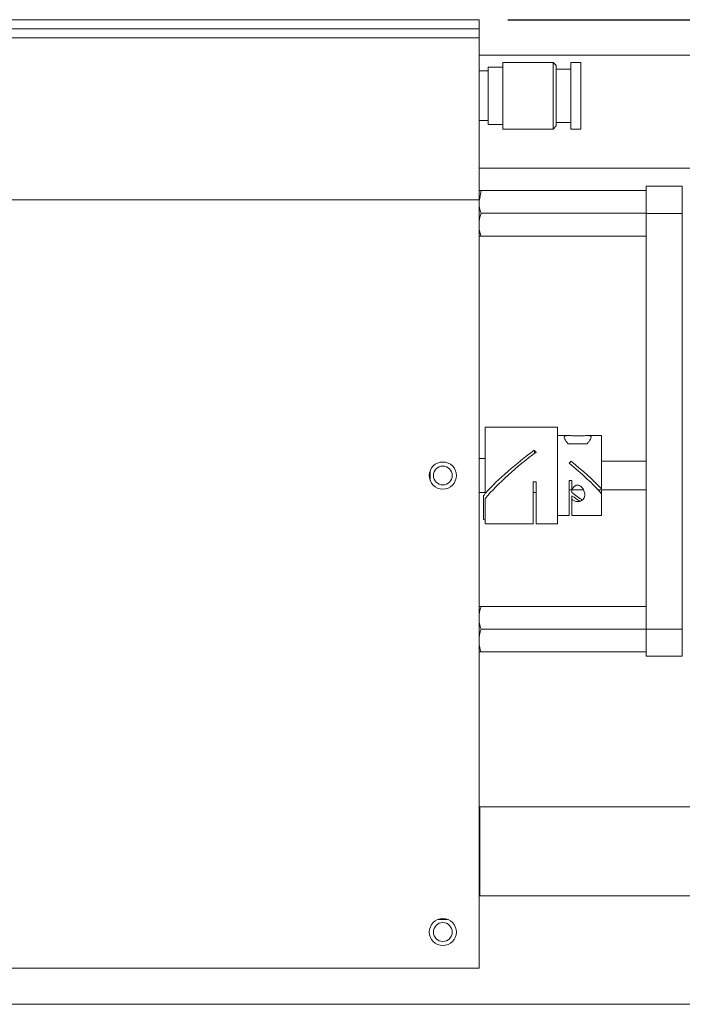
# Model space of a CAD drawing. Header units: inches. Extents: x 0.5 to 10.5, y 0.2 to 8.2.
# Tile 3 of 50: x 3.6 to 4.7, y 1.9 to 3.6. Entities that reach past the tile are written whole.
import ezdxf

# ---------------------------------------------------------------- set-up
doc = ezdxf.new("R2010")
doc.units = ezdxf.units.IN
doc.header["$MEASUREMENT"] = 0
doc.layers.add('SLD-0', color=7, linetype='Continuous')
doc.styles.add('SLDTEXTSTYLE3', font='TXT', dxfattribs={"width": 0.75})
doc.dimstyles.new('SLDDIMSTYLE0', dxfattribs={"dimtxt": 0.125, "dimasz": 0.13, "dimexe": 0, "dimexo": 0.0625, "dimgap": 0.03125, "dimtad": 0, "dimtih": 1, "dimtoh": 1, "dimlfac": 4, "dimrnd": 1e-09, "dimzin": 12, "dimdsep": 46, "dimtxsty": 'SLDTEXTSTYLE3', "dimsah": 1, "dimcen": 0.09, "dimadec": 0, "dimazin": 3, "dimtfac": 1, "dimtofl": 0, "dimtmove": 0, "dimatfit": 3, "dimfxl": 1, "dimfrac": 2, "dimtolj": 1, "dimtzin": 12, "dimarcsym": 0})

# ---------------------------------------------------------------- blocks, each defined once
blk = doc.blocks.new('_D_1')
at = {"layer": 'SLD-0'}
for p, q in [((4.4253, 3.6247), (6.227, 3.6247)), ((6.102, 3.6247), (6.102, 3.0055)), ((5.8163, 2.9801), (5.7909, 2.9801)), ((5.7909, 2.9801), (5.7909, 2.7817)), ((6.3877, 2.9801), (6.4131, 2.9801)), ((6.4131, 2.9801), (6.4131, 2.7817)), ((5.7909, 2.7817), (5.8163, 2.7817)), ((6.4131, 2.7817), (6.3877, 2.7817)), ((6.102, 1.9229), (6.102, 2.5946)), ((5.1741, 1.9229), (6.227, 1.9229))]:
    blk.add_line(p, q, dxfattribs=at)
for points in [[(6.102, 3.6247), (6.082, 3.4947), (6.122, 3.4947)], [(6.102, 1.9229), (6.122, 2.0529), (6.082, 2.0529)]]:
    blk.add_solid(points, dxfattribs=at)
at = {"layer": 'SLD-0', "char_height": 0.125, "attachment_point": 1, "style": 'SLDTEXTSTYLE3'}
for s, insert in [('172.90', (5.848, 2.9428, -0.0612)), ('6.81', (5.8896, 2.7558, -0.0612))]:
    blk.add_mtext(s, dxfattribs=dict(at, insert=insert))

msp = doc.modelspace()

# ---------------------------------------------------------------- linework, layer by layer
at = {"color": 7, "linetype": 'Continuous', "lineweight": 15}
for p, q in [((1.4628, 3.6247), (4.3753, 3.6247)), ((4.3753, 3.6091), (1.4628, 3.6091)), ((4.3753, 3.6247), (4.3753, 3.6091)), ((4.3753, 3.6091), (4.3753, 3.5934)), ((4.3753, 3.5934), (1.4628, 3.5934)), ((4.3753, 3.5934), (4.3753, 3.3134)), ((4.3753, 3.5634), (5.1253, 3.5634)), ((4.4163, 3.5429), (4.3913, 3.5429)), ((4.5032, 3.5508), (4.4163, 3.5508)), ((4.5088, 3.5453), (4.5032, 3.5508)), ((4.5032, 3.4356), (4.5032, 3.5508)), ((4.5088, 3.5453), (4.5088, 3.4411)), ((4.5513, 3.5507), (4.5338, 3.5507)), ((4.5338, 3.5507), (4.5338, 3.4932)), ((4.5513, 3.5507), (4.5513, 3.4932)), ((4.3913, 3.5362), (4.3753, 3.5362)), ((4.5338, 3.5394), (4.5088, 3.5394)), ((4.5338, 3.4932), (4.5338, 3.4357)), ((4.5513, 3.4932), (4.5513, 3.4357)), ((4.3753, 3.4502), (4.3913, 3.4502)), ((4.3913, 3.4434), (4.4163, 3.4434)), ((4.5032, 3.4356), (4.5088, 3.4411)), ((4.5088, 3.4469), (4.5338, 3.4469)), ((4.4163, 3.4356), (4.5032, 3.4356)), ((4.5338, 3.4357), (4.5513, 3.4357)), ((4.6641, 3.2899), (4.6641, 3.3369)), ((4.6641, 3.3369), (4.7266, 3.3369)), ((4.7266, 3.2899), (4.7266, 3.3369)), ((4.6641, 3.3294), (4.3788, 3.3294)), ((4.3753, 3.3134), (1.4628, 3.3134)), ((4.3753, 3.3134), (4.3753, 1.9853)), ((4.6641, 3.2901), (4.3788, 3.2901)), ((4.6641, 2.5714), (4.6641, 3.2899)), ((4.6641, 3.2899), (4.7266, 3.2899)), ((4.7266, 2.5714), (4.7266, 3.2899)), ((4.6641, 3.2507), (4.3788, 3.2507)), ((4.5112, 2.9206), (4.3862, 2.9206)), ((4.5112, 2.869), (4.5112, 2.9206)), ((4.5293, 2.9058), (4.5112, 2.9058)), ((4.587, 2.9058), (4.562, 2.9058)), ((4.3862, 2.8664), (4.3753, 2.8664)), ((4.5112, 2.7533), (4.5112, 2.869)), ((4.5343, 2.8615), (4.5339, 2.8615)), ((4.6641, 2.8615), (4.587, 2.8615)), ((4.4691, 2.7533), (4.4691, 2.8261)), ((4.5309, 2.8124), (4.5555, 2.8124)), ((4.5807, 2.8124), (4.6641, 2.8124)), ((4.3753, 2.8074), (4.3862, 2.8074)), ((4.4691, 2.8074), (4.474, 2.8074)), ((4.5112, 2.768), (4.5309, 2.768)), ((4.5358, 2.768), (4.587, 2.768)), ((4.3862, 2.7533), (4.4691, 2.7533)), ((4.474, 2.7533), (4.5112, 2.7533)), ((4.6641, 2.6107), (4.3788, 2.6107)), ((4.6641, 2.5713), (4.3788, 2.5713)), ((4.6641, 2.5244), (4.6641, 2.5714)), ((4.6641, 2.5714), (4.7266, 2.5714)), ((4.7266, 2.5244), (4.7266, 2.5714)), ((4.6641, 2.5319), (4.3788, 2.5319)), ((4.6641, 2.5244), (4.7266, 2.5244)), ((4.3753, 2.2642), (5.1253, 2.2642)), ((4.3753, 2.1104), (5.1241, 2.1104)), ((4.3753, 1.9853), (1.4628, 1.9853)), ((3.4423, 1.9229), (5.1241, 1.9229))]:
    msp.add_line(p, q, dxfattribs=at)
at = {"color": 144, "linetype": 'Continuous', "lineweight": 0}
for p, q in [((4.3913, 3.4434), (4.3913, 3.5429)), ((4.4163, 3.4356), (4.4163, 3.5508)), ((5.1253, 3.3682), (4.3753, 3.3682)), ((4.3788, 3.3294), (4.3759, 3.3131)), ((4.3862, 2.9206), (4.3862, 2.8064)), ((4.587, 2.8138), (4.587, 2.9058)), ((4.4709, 2.8806), (4.4709, 2.875)), ((4.5292, 2.8916), (4.531, 2.8916)), ((4.5603, 2.8916), (4.531, 2.8916)), ((4.5603, 2.8916), (4.5621, 2.8916)), ((4.2909, 2.8285), (4.2909, 2.8451)), ((4.4691, 2.8261), (4.474, 2.8261)), ((4.474, 2.8261), (4.474, 2.7533)), ((4.5309, 2.768), (4.5309, 2.828)), ((4.5358, 2.828), (4.5309, 2.828)), ((4.5358, 2.8129), (4.5358, 2.828)), ((4.5358, 2.8076), (4.5358, 2.8129)), ((4.587, 2.8124), (4.587, 2.8053)), ((4.3833, 2.7606), (4.3833, 2.8015)), ((4.3862, 2.7978), (4.3862, 2.7533)), ((4.5358, 2.7962), (4.5358, 2.8019)), ((4.5358, 2.7962), (4.5358, 2.768)), ((4.587, 2.768), (4.587, 2.8053)), ((4.3765, 2.1104), (4.3765, 2.2642)), ((4.3765, 2.2237), (4.3753, 2.2237)), ((4.3765, 2.1847), (4.3753, 2.1847)), ((4.3048, 2.0698), (4.3209, 2.0698))]:
    msp.add_line(p, q, dxfattribs=at)
at = {"color": 7, "linetype": 'Continuous', "lineweight": 15}
for centre in [(4.3128, 2.8368), (4.3128, 2.0478)]:
    msp.add_circle(centre, 0.0234, dxfattribs=at)
at = {"color": 144, "linetype": 'Continuous', "lineweight": 0}
for centre, radius in [((4.3128, 2.8369), 0.0162), ((4.3128, 2.0479), 0.0163)]:
    msp.add_circle(centre, radius, dxfattribs=at)
at = {"color": 7, "linetype": 'Continuous', "lineweight": 15}
msp.add_ellipse((4.4554, 2.8369), major_axis=(0.0984, 0.0814), ratio=0.19585, start_param=1.254323, end_param=2.17666, dxfattribs=at)
at = {"color": 144, "linetype": 'Continuous', "lineweight": 0}
for centre, major_axis, start_param, end_param in [((4.4631, 2.8369), (0.0984, 0.0814), 1.29979, 2.289636), ((4.4818, 2.8369), (-0.0683, 0.0826), 5.055279, 5.100746), ((4.5356, 2.8369), (0.0563, 0.068), 1.364364, 1.419167), ((4.5319, 2.8369), (0.0811, -0.067), 0.996121, 1.705345), ((4.5243, 2.8369), (0.0811, -0.067), 0.861852, 1.650542), ((4.5319, 2.8369), (0.0811, -0.067), 4.920476, 5.148657), ((4.5243, 2.8369), (0.0811, -0.067), 5.01417, 5.195183)]:
    msp.add_ellipse(centre, major_axis=major_axis, ratio=0.19585, start_param=start_param, end_param=end_param, dxfattribs=at)
for points, knots in [([(4.3753, 3.3294), (4.3753, 3.3294), (4.3756, 3.3294), (4.3769, 3.3294), (4.3777, 3.3294), (4.3788, 3.3294)], [0, 0, 0, 0, 0.5, 0.5, 1, 1, 1, 1]), ([(4.3753, 3.3098), (4.3753, 3.3064), (4.3756, 3.3031), (4.3769, 3.2965), (4.3777, 3.2933), (4.3788, 3.2901)], [0, 0, 0, 0, 0.5, 0.5, 1, 1, 1, 1]), ([(4.3753, 3.2704), (4.3753, 3.267), (4.3756, 3.2637), (4.3769, 3.2571), (4.3777, 3.2539), (4.3788, 3.2507)], [0, 0, 0, 0, 0.5, 0.5, 1, 1, 1, 1]), ([(4.3753, 3.2507), (4.3753, 3.2507), (4.3756, 3.2507), (4.3769, 3.2507), (4.3777, 3.2507), (4.3788, 3.2507)], [0, 0, 0, 0, 0.5, 0.5, 1, 1, 1, 1]), ([(4.5292, 2.8916), (4.528, 2.8931), (4.5269, 2.8945), (4.525, 2.8972), (4.5242, 2.8984), (4.5229, 2.9007), (4.5225, 2.9017), (4.5222, 2.9034), (4.5224, 2.9041), (4.5231, 2.9048), (4.5234, 2.9051), (4.5243, 2.9054), (4.5249, 2.9055), (4.5261, 2.9057), (4.5269, 2.9058), (4.5285, 2.9058), (4.5295, 2.9058), (4.5315, 2.9058), (4.5326, 2.9058), (4.535, 2.9057), (4.5362, 2.9057), (4.5388, 2.9056), (4.5401, 2.9055), (4.5428, 2.9055), (4.5442, 2.9055), (4.547, 2.9055), (4.5484, 2.9055), (4.5511, 2.9055), (4.5525, 2.9056), (4.5563, 2.9057), (4.5587, 2.9058), (4.5618, 2.9058), (4.5627, 2.9058), (4.5644, 2.9058), (4.5652, 2.9057), (4.5665, 2.9055), (4.567, 2.9054), (4.5679, 2.9051), (4.5682, 2.9049), (4.5688, 2.9043), (4.5689, 2.904), (4.5691, 2.9033), (4.5691, 2.903), (4.5689, 2.9017), (4.5685, 2.9007), (4.5672, 2.8985), (4.5664, 2.8972), (4.5645, 2.8946), (4.5634, 2.8931), (4.5621, 2.8916)], [0, 0, 0, 0, 0.0625, 0.0625, 0.125, 0.125, 0.1875, 0.1875, 0.25, 0.25, 0.28125, 0.28125, 0.3125, 0.3125, 0.34375, 0.34375, 0.375, 0.375, 0.40625, 0.40625, 0.4375, 0.4375, 0.46875, 0.46875, 0.5, 0.5, 0.53125, 0.53125, 0.5625, 0.5625, 0.625, 0.625, 0.65625, 0.65625, 0.6875, 0.6875, 0.71875, 0.71875, 0.75, 0.75, 0.78125, 0.78125, 0.8125, 0.8125, 0.875, 0.875, 0.9375, 0.9375, 1, 1, 1, 1]), ([(4.5358, 2.8129), (4.5364, 2.8139), (4.537, 2.8149), (4.5385, 2.8167), (4.5393, 2.8176), (4.5412, 2.819), (4.5423, 2.8196), (4.5446, 2.8203), (4.5459, 2.8204), (4.5483, 2.8199), (4.5494, 2.8194), (4.5514, 2.8181), (4.5523, 2.8173), (4.5539, 2.8156), (4.5545, 2.8146), (4.5557, 2.8126), (4.5562, 2.8116), (4.557, 2.8095), (4.5574, 2.8084), (4.5578, 2.8063), (4.558, 2.8052), (4.558, 2.8031), (4.5579, 2.8021), (4.5575, 2.8), (4.5572, 2.7991), (4.5563, 2.7972), (4.5557, 2.7963), (4.5543, 2.7948), (4.5534, 2.7941), (4.5515, 2.793), (4.5504, 2.7925), (4.5481, 2.7919), (4.5469, 2.7918), (4.5457, 2.7918)], [0, 0, 0, 0, 0.0625, 0.0625, 0.125, 0.125, 0.1875, 0.1875, 0.25, 0.25, 0.3125, 0.3125, 0.375, 0.375, 0.4375, 0.4375, 0.5, 0.5, 0.5625, 0.5625, 0.625, 0.625, 0.6875, 0.6875, 0.75, 0.75, 0.8125, 0.8125, 0.875, 0.875, 0.9375, 0.9375, 1, 1, 1, 1]), ([(4.5358, 2.7962), (4.5364, 2.7955), (4.537, 2.7949), (4.5384, 2.7938), (4.5392, 2.7933), (4.5417, 2.7922), (4.5437, 2.7918), (4.5457, 2.7918)], [0, 0, 0, 0, 0.25, 0.25, 0.5, 0.5, 1, 1, 1, 1]), ([(4.3753, 2.6107), (4.3753, 2.6107), (4.3756, 2.6107), (4.3769, 2.6107), (4.3777, 2.6107), (4.3788, 2.6107)], [0, 0, 0, 0, 0.5, 0.5, 1, 1, 1, 1]), ([(4.3753, 2.591), (4.3753, 2.5877), (4.3756, 2.5843), (4.3769, 2.5778), (4.3777, 2.5745), (4.3788, 2.5713)], [0, 0, 0, 0, 0.5, 0.5, 1, 1, 1, 1]), ([(4.3753, 2.5516), (4.3753, 2.5483), (4.3756, 2.545), (4.3769, 2.5384), (4.3777, 2.5352), (4.3788, 2.5319)], [0, 0, 0, 0, 0.5, 0.5, 1, 1, 1, 1]), ([(4.3753, 2.5319), (4.3753, 2.5319), (4.3756, 2.5319), (4.3769, 2.5319), (4.3777, 2.5319), (4.3788, 2.5319)], [0, 0, 0, 0, 0.5, 0.5, 1, 1, 1, 1])]:
    msp.add_open_spline(points, degree=3, knots=knots, dxfattribs=at)
for points in [[(4.3788, 3.2901), (4.3767, 3.2836), (4.3753, 3.2771), (4.3753, 3.2704)], [(4.3833, 2.8015), (4.3842, 2.8031), (4.3852, 2.8048), (4.3862, 2.8064)], [(4.3862, 2.7603), (4.3852, 2.7603), (4.3842, 2.7604), (4.3833, 2.7606)], [(4.3788, 2.6107), (4.3767, 2.6042), (4.3753, 2.5977), (4.3753, 2.591)], [(4.3788, 2.5713), (4.3767, 2.5649), (4.3753, 2.5583), (4.3753, 2.5516)]]:
    msp.add_open_spline(points, degree=3, dxfattribs=at)

# ---------------------------------------------------------------- dimensions: what is measured, and where the dimension line sits
at = {"layer": 'SLD-0'}
dim = msp.add_linear_dim(base=(6.102, 1.9229), p1=(4.3753, 3.6247), p2=(5.1241, 1.9229), angle=90, dimstyle='SLDDIMSTYLE0', dxfattribs=at)
dim.commit()
dim.dimension.update_dxf_attribs({"geometry": '_D_1', "text_midpoint": (6.102, 2.8001), "dimtype": 160})

doc.saveas('drawing.dxf')
